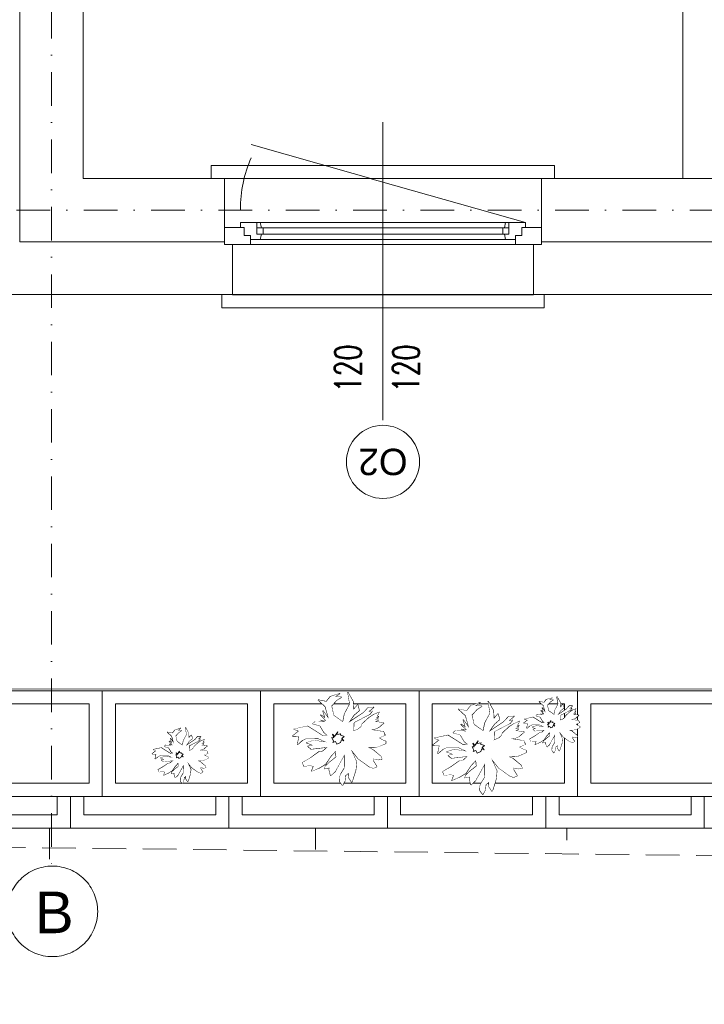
# Model space of a CAD drawing. Header units: centimetres. Extents: x -122 to 72759, y 3298 to 43172.
# Tile 43 of 243: x 34972 to 35231, y 10552 to 10925. Entities that reach past the tile are written whole.
import ezdxf
from ezdxf.enums import TextEntityAlignment as Align
from ezdxf.lldxf.tags import DXFTag

# ---------------------------------------------------------------- set-up
doc = ezdxf.new("R2010")
doc.units = ezdxf.units.CM
doc.header["$MEASUREMENT"] = 0
doc.linetypes.add('DASH2', pattern=[19.05, 12.7, -6.35])
doc.linetypes.add('DASHDOT', pattern=[25.4, 12.7, -6.35, 0, -6.35])
doc.layers.get('0').update_dxf_attribs({"lineweight": 5})
for name, color, linetype, lineweight in [('0-LINIA ŚREDNIA', 7, 'Continuous', 5), ('0-OSIE', 7, 'DASHDOT', 5), ('0-WIDOSK', 7, 'Continuous', 5), ('_ nowe meble', 7, 'Continuous', 5), ('_ ściany konstrukcyjne', 7, 'Continuous', 5), ('A_izol-termiczna', 7, 'ZIGZAG', 5), ('A_okna', 7, 'Continuous', 5), ('A_okna opis', 7, 'Continuous', 5), ('A_okna otwarcie', 7, 'DASH', 5), ('A_okna symbol', 7, 'Continuous', 5), ('A_parapety', 7, 'Continuous', 5), ('A_przerywane', 7, 'DASH', 5), ('A_sciany', 7, 'Continuous', 5), ('PRZERYWANA', 7, 'DASH2', 5), ('wymiarowanie', 7, 'Continuous', 5), ('ZZZ_Xref', 7, 'Continuous', 5)]:
    doc.layers.add(name, color=color, linetype=linetype, lineweight=lineweight)
doc.styles.add('Arial', font='arial.ttf', dxfattribs={"height": 450})
doc.styles.add('ROMANS', font='romans.shx', dxfattribs={"width": 0.8, "height": 15})
doc.styles.get("Standard").update_dxf_attribs({"font": 'ARIAL.TTF'})
tags = doc.linetypes.add('DASH', pattern=[15, 10, -5]).pattern_tags.tags
tags[6:7] = [DXFTag(74, 4), DXFTag(75, 0), DXFTag(340, '0'), DXFTag(46, 0.0), DXFTag(50, 0.0), DXFTag(44, 0.0), DXFTag(45, 0.0)]
tags[4:5] = [DXFTag(74, 4), DXFTag(75, 0), DXFTag(340, '0'), DXFTag(46, 0.0), DXFTag(50, 0.0), DXFTag(44, 0.0), DXFTag(45, 0.0)]
doc.linetypes.add('ZIGZAG', pattern='A,0.0001,-0.2,[131,ltypeshp.shx,S=0.2,R=0,X=-0.2,Y=0],-0.4,[131,ltypeshp.shx,S=0.2,R=180,X=0.2,Y=0],-0.2', length=0.8001)

# ---------------------------------------------------------------- blocks, each defined once
blk = doc.blocks.new('*U1235')
at = {"layer": 'A_okna symbol'}
blk.add_circle((0, 82.27), 13.85, dxfattribs=at)
at = {"layer": 'A_okna opis', "style": 'ROMANS', "width": 0.7}
for tag, p in [('S', (-18.23, 46.86)), ('H', (3.76, 46.86))]:
    blk.add_attdef(tag, text='', height=10, rotation=90, dxfattribs=at).set_placement(p, align=Align.TOP_CENTER)
at = {"layer": 'A_okna symbol', "style": 'Arial'}
blk.add_attdef('SYMBOL', text='', height=10, dxfattribs=at).set_placement((0, 82.27), align=Align.MIDDLE_CENTER)
at = {"layer": 'A_okna symbol'}
blk.add_attdef('HP=', (-11.63, -44.95), '', height=10, rotation=360, dxfattribs=at)
at = {"color": 7, "lineweight": 40, "true_color": 0xffffff}
blk.add_wipeout([(57, 19), (-57, 19), (-57, 0), (-60, 0), (-60, -25), (60, -25), (60, 0), (57, 0)], dxfattribs=at)
at = {"color": 8, "linetype": 'Continuous', "lineweight": 5}
blk.add_line((0, 66.42), (0, -46.34), dxfattribs=at)
for p, q in [((-60, 0), (-50.2, 0)), ((-60, -6.5), (-60, 0)), ((-50.2, 0), (-50.2, -3.5)), ((-50.2, -3.5), (-52.6, -3.5)), ((-52.6, -3.5), (-52.6, -6.5)), ((-50.2, -1.9), (-46.46, -1.9)), ((-46, -3.89), (-46.46, -1.9)), ((46, -3.89), (46.46, -1.9)), ((50.2, -1.9), (46.46, -1.9)), ((60, 0), (50.2, 0)), ((50.2, 0), (50.2, -3.5)), ((50.2, -3.5), (52.6, -3.5)), ((52.6, -3.5), (52.6, -6.5)), ((60, -6.5), (60, 0)), ((-52.6, -6.5), (-60, -6.5)), ((-54, -8.3), (-54, -6.5)), ((-45.39, -3.89), (-47.7, -3.89)), ((-47.7, -8.3), (-47.7, -3.89)), ((-45.39, -6.3), (-47.7, -6.3)), ((-47.7, -8.3), (-47.7, -6.3)), ((-46, -6.3), (-46.44, -8.3)), ((-45.44, -6.3), (45.39, -6.3)), ((-45.39, -3.89), (-45.39, -6.3)), ((45.39, -3.89), (-45.39, -3.89)), ((45.39, -3.89), (47.7, -3.89)), ((45.39, -3.89), (45.39, -6.3)), ((45.39, -6.3), (47.7, -6.3)), ((46, -6.3), (46.44, -8.3)), ((47.7, -8.3), (47.7, -3.89)), ((47.7, -8.3), (47.7, -6.3)), ((52.6, -6.5), (60, -6.5)), ((54, -8.3), (54, -6.5)), ((-54, -8.3), (-46.44, -8.3)), ((54, -8.3), (46.44, -8.3))]:
    blk.add_line(p, q)
at = {"lineweight": 5}
for p, q in [((50.2, 0), (-50.2, 0)), ((-46.46, -1.9), (46.46, -1.9)), ((-46.44, -8.3), (46.44, -8.3))]:
    blk.add_line(p, q, dxfattribs=at)
for points in [[(-57, 0), (-57, 19)], [(57, 0), (57, 19)]]:
    blk.add_lwpolyline(points)
at = {"layer": 'A_izol-termiczna', "linetype": 'Continuous'}
for p, q in [((-56, 0), (-60, 0)), ((56, 0), (60, 0))]:
    blk.add_line(p, q, dxfattribs=at)
at = {"layer": 'A_okna otwarcie', "ltscale": 0.5}
blk.add_line((54, -8.3), (-49.87, -37.88), dxfattribs=at)
blk.add_arc((-5.23, -13.24), 48.77, 180.0708, 203.7505, dxfattribs=at)
at = {"layer": 'A_parapety'}
for points in [[(-61, 19), (-61, 24), (61, 24), (61, 19)], [(-65, -25), (-65, -30), (65, -30), (65, -25)]]:
    blk.add_lwpolyline(points, dxfattribs=at)
at = {"layer": 'A_przerywane'}
for p, q in [((57, 19), (-57, 19)), ((60, -25), (-60, -25))]:
    blk.add_line(p, q, dxfattribs=at)
at = {"layer": 'A_sciany'}
for p, q in [((-60, -25), (-60, 0)), ((60, -25), (60, 0))]:
    blk.add_line(p, q, dxfattribs=at)
blk = doc.blocks.new('G$CA1DC9C89')
at = {"layer": '0-LINIA ŚREDNIA', "lineweight": 5}
for points in [[(305.83, 544.32), (305.77, 271.56), (305.77, 271.57), (305.87, 205.54), (1959, 205.46), (1959.01, 269.46), (1933.96, 269.46), (1933.96, 765.16), (2471.1, 765.1), (2471.1, 576.1), (2845.26, 576.1), (2845.26, 765.1), (4125.09, 765.11)], [(325.88, 544.32), (325.88, 225.53), (1938.96, 225.46), (1938.96, 249.46), (1913.96, 249.46), (1913.96, 785.16), (2491.1, 785.1), (2491.1, 596.1), (2825.26, 596.1), (2825.26, 628.14), (2825.26, 628.14), (2825.26, 785.1), (4105.09, 785.11)]]:
    blk.add_lwpolyline(points, dxfattribs=at)
at = {"layer": '0-OSIE', "lineweight": 5, "ltscale": 40}
blk.add_circle((338.27, -27.99), 17.14, dxfattribs=at)
at = {"layer": '_ nowe meble', "lineweight": 5, "ltscale": 0.5}
for points in [[(337.13, 55.52), (337.13, -8.27)], [(392.23, 55.54), (392.23, 33.37)], [(437.88, 55.51), (437.88, -4.56)], [(484.46, 55.54), (484.46, 33.37)], [(533.05, 55.51), (533.05, -1.05)], [(582.79, 55.54), (582.79, 33.37)]]:
    blk.add_lwpolyline(points, dxfattribs=at)
at = {"layer": '_ ściany konstrukcyjne', "lineweight": 5}
for points in [[(325.88, 544.32), (325.88, 225.53), (1938.96, 225.46), (1938.96, 249.46), (1913.96, 249.46), (1913.96, 785.16), (2491.1, 785.1), (2491.1, 596.1), (2825.26, 596.1), (2825.26, 628.14), (2825.26, 628.14), (2825.26, 785.1), (4105.09, 785.11)], [(349.88, 544.32), (349.88, 249.53), (1889.96, 249.46), (1889.96, 809.16), (1952.01, 809.14)], [(349.88, 544.32), (349.88, 249.53), (1889.96, 249.46), (1889.96, 809.16), (1952.01, 809.13)], [(576.94, 519.47), (576.96, 249.53)]]:
    blk.add_lwpolyline(points, dxfattribs=at)
at = {"layer": 'PRZERYWANA', "lineweight": 5}
blk.add_lwpolyline([(-389.44, 4.56), (3619.14, -42.34), (5340.22, -63.18)], dxfattribs=at)
at = {"layer": '0-OSIE', "lineweight": 5, "ltscale": 40, "insert": (319.82, -36.25), "char_height": 15.75, "attachment_point": 7, "rotation": 0}
blk.add_mtext_dynamic_manual_height_columns('\\pxqc;B', width=38.3331, gutter_width=12.5, heights=[17.57], dxfattribs=at)
at = {"layer": 'A_okna', "lineweight": 5}
ref = blk.add_blockref('*U1235', (463.44, 224.45), dxfattribs=dict(at, xscale=-1, rotation=179.9999999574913))
ref.add_attrib('SYMBOL', 'O2', dxfattribs={"layer": 'A_okna symbol', "height": 9.996, "rotation": 180, "style": 'Arial'}).set_placement((463.44, 142.17), align=Align.MIDDLE_CENTER)
ref.add_attrib('S', '120', dxfattribs={"layer": 'A_okna opis', "height": 10, "rotation": 90, "style": 'ROMANS', "width": 0.7}).set_placement((445.21, 177.58), align=Align.TOP_CENTER)
ref.add_attrib('H', '120', dxfattribs={"layer": 'A_okna opis', "height": 10, "rotation": 90, "style": 'ROMANS', "width": 0.7}).set_placement((467.2, 177.58), align=Align.TOP_CENTER)
at = {"layer": '0-OSIE', "lineweight": 5}
blk.add_lwpolyline([(-236.34, 237.47), (4272.13, 237.47)], dxfattribs=at)
at = {"layer": '_ nowe meble', "lineweight": 5, "ltscale": 0.5}
for points in [[(162.24, 764.75), (77.15, 765.38), (77.15, 495.81), (65.14, 495.81), (65.14, 465.82), (53.15, 465.82), (53.16, 56.24), (4727.78, 55.45)], [(4749.63, 256.64), (2471.1, 256.64), (2471.1, 763.1), (2451.03, 765.07), (2451.04, 784.96), (2305.04, 785.12), (2305.03, 765.12), (2099.99, 765.2), (2099.98, 784.98), (1954, 785.2), (1953.99, 765.16), (1933.96, 765.16), (1933.96, 269.46), (1959.01, 269.46), (1959, 205.42), (1139.5, 205.5), (1136.5, 205.5), (1136.5, 225.49), (1041.43, 225.5), (1041.43, 205.5), (305.87, 205.54), (305.87, 544.32)]]:
    blk.add_lwpolyline(points, dxfattribs=at)
at = {"layer": 'wymiarowanie', "lineweight": 5, "ltscale": 0.5}
blk.add_lwpolyline([(2759.45, 55.45), (2759.45, 15.45), (1725.13, 15.45), (1725.13, 3.45), (1437.13, 3.54), (1437.13, -8.46), (957.13, -8.46), (957.13, 3.49), (1.15, 3.49), (1.15, 633.82), (13.15, 633.82), (13.15, 645.82), (25.15, 645.82), (25.14, 705.82), (37.13, 705.82), (36.77, 764.65), (77.15, 765.38), (77.15, 495.81), (65.14, 495.82), (65.14, 465.82), (53.14, 465.82), (53.15, 55.54)], close=True, dxfattribs=at)
at = {"lineweight": 5, "ltscale": 0.5}
blk.add_wipeout([(285.13, 43.54), (345.13, 43.54), (345.13, 3.54), (285.13, 3.54)], dxfattribs=at).dxf.layer = '_ nowe meble'
at = {"layer": '_ nowe meble', "lineweight": 5, "ltscale": 0.5}
for points in [[(285.13, 43.54), (285.13, 3.54), (345.13, 3.54), (345.13, 43.54)], [(290.13, 38.54), (290.13, 8.54), (340.13, 8.54), (340.13, 38.54)]]:
    blk.add_lwpolyline(points, close=True, dxfattribs=at)
at = {"lineweight": 5, "ltscale": 0.5}
blk.add_wipeout([(345.13, 43.54), (405.13, 43.54), (405.13, 3.54), (345.13, 3.54)], dxfattribs=at).dxf.layer = '_ nowe meble'
at = {"layer": '_ nowe meble', "lineweight": 5, "ltscale": 0.5}
for points in [[(345.13, 43.54), (345.13, 3.54), (405.13, 3.54), (405.13, 43.54)], [(350.13, 38.54), (350.13, 8.54), (400.13, 8.54), (400.13, 38.54)]]:
    blk.add_lwpolyline(points, close=True, dxfattribs=at)
at = {"lineweight": 5, "ltscale": 0.5}
for points in [[(297.13, 55.54), (357.13, 55.54), (357.13, 15.54), (297.13, 15.54)], [(405.13, 43.54), (465.13, 43.54), (465.13, 3.54), (405.13, 3.54)]]:
    blk.add_wipeout(points, dxfattribs=at).dxf.layer = '_ nowe meble'
at = {"layer": '0-OSIE', "lineweight": 5}
blk.add_lwpolyline([(337.88, 2227.68), (337.88, -10.39)], dxfattribs=at)
at = {"layer": '_ nowe meble', "lineweight": 5, "ltscale": 0.5}
for points in [[(297.13, 55.54), (297.13, 15.54), (357.13, 15.54), (357.13, 55.54)], [(302.13, 50.54), (302.13, 20.54), (352.13, 20.54), (352.13, 50.54)], [(405.13, 43.54), (405.13, 3.54), (465.13, 3.54), (465.13, 43.54)], [(410.13, 38.54), (410.13, 8.54), (460.13, 8.54), (460.13, 38.54)]]:
    blk.add_lwpolyline(points, close=True, dxfattribs=at)
at = {"lineweight": 5, "ltscale": 0.5}
for points in [[(357.13, 55.54), (417.13, 55.54), (417.13, 15.54), (357.13, 15.54)], [(465.13, 43.54), (525.13, 43.54), (525.13, 3.54), (465.13, 3.54)]]:
    blk.add_wipeout(points, dxfattribs=at).dxf.layer = '_ nowe meble'
at = {"layer": '0-WIDOSK', "lineweight": 5}
blk.add_lwpolyline([(396.41, 26.42), (395.51, 26.26), (394.43, 26.51), (394.41, 26.01), (395.24, 24.69), (394.44, 24.33), (393.56, 24.66), (392.12, 25.71), (391.06, 26.45), (389.36, 28.61), (389.82, 27.6), (390.63, 25.78), (390.46, 24), (389.76, 21.75), (389.54, 21.16), (388.8, 22.29), (388.84, 23.27), (388.12, 22.71), (387.97, 21.43), (387.43, 20.46), (386.77, 21.38), (386.82, 22.37), (387.04, 22.95), (387.89, 24.31), (387.93, 27.48), (386.85, 25.54), (385.78, 23.6), (384.75, 22.66), (384.4, 23.96), (384.43, 24.45), (383.32, 24.2), (383.55, 24.79), (384.58, 25.74), (386.02, 26.87), (385.88, 28.26), (384.73, 27.02), (383.57, 25.28), (382.04, 24.36), (380.42, 23.63), (380.87, 24.8), (380.08, 24.94), (378.69, 24.8), (378.33, 25.61), (380.26, 26.71), (382.1, 28.02), (383, 28.18), (384.03, 29.13), (381.74, 28.83), (380.34, 28.69), (379.58, 29.32), (380.68, 29.57), (379.21, 30.13), (380.92, 30.65), (383.78, 30.23), (381.93, 31.11), (379.05, 31.03), (378.24, 30.67), (377.21, 29.72), (377.59, 31.59), (376.1, 31.65), (377.54, 32.78), (376.37, 33.23), (379.47, 33.89), (382.85, 31.76), (384.04, 31.81), (383.28, 32.44), (382.35, 33.96), (380.69, 34.43), (381.2, 34.91), (383.68, 34.8), (382.51, 35.25), (383.79, 35.09), (382.46, 36.44), (383.52, 35.7), (382.99, 37.41), (384.3, 35.57), (383.53, 38.38), (381.91, 39.83), (383.78, 39.46), (384.72, 40.61), (386.83, 41.31), (385.71, 40.56), (387.19, 40.5), (386.07, 39.76), (384.93, 38.51), (385.43, 36.31), (387.55, 34.83), (387.92, 36.7), (389.11, 38.93), (388.63, 41.63), (389.83, 39.5), (389.94, 37.61), (390.89, 38.76), (391.23, 37.45), (389.99, 36.41), (388.83, 34.68), (392.2, 36.92), (393.34, 38.16), (394.53, 38.2), (393.3, 37.17), (394.2, 37.33), (393.57, 36.56), (390.02, 34.73), (389.94, 32.75), (391.15, 33.29), (391.66, 33.77), (391.89, 34.35), (393.44, 35.77), (394.56, 36.52), (395.77, 37.06), (395.23, 36.09), (395.73, 36.07), (394.92, 35.71), (395.62, 35.78), (394.81, 35.42), (395.6, 35.28), (394.79, 34.92), (396.86, 34.63), (396.14, 34.07), (395.62, 33.6), (394.82, 33.23), (393.92, 33.07), (395.49, 32.81), (396.77, 32.66), (397.14, 31.85), (396.93, 31.76), (395.72, 31.21), (396.4, 30.79), (397.28, 30.45), (397.25, 29.96), (395.64, 29.23), (394.74, 29.07), (393.05, 29.05), (392.08, 29.58), (394.22, 28.6), (396.14, 27.03)], close=True, dxfattribs=at)
at = {"layer": '_ nowe meble', "lineweight": 5, "ltscale": 0.5}
for points in [[(357.13, 55.54), (357.13, 15.54), (417.13, 15.54), (417.13, 55.54)], [(362.13, 50.54), (362.13, 20.54), (412.13, 20.54), (412.13, 50.54)], [(465.13, 43.54), (465.13, 3.54), (525.13, 3.54), (525.13, 43.54)], [(470.13, 38.54), (470.13, 8.54), (520.13, 8.54), (520.13, 38.54)]]:
    blk.add_lwpolyline(points, close=True, dxfattribs=at)
at = {"lineweight": 5}
blk.add_wipeout([(383.57, 25.28), (384.73, 27.02), (385.88, 28.26), (386.02, 26.87), (384.58, 25.74), (383.55, 24.79), (383.32, 24.2), (384.43, 24.45), (384.4, 23.96), (384.75, 22.66), (385.78, 23.6), (387.93, 27.48), (387.89, 24.31), (387.04, 22.95), (386.82, 22.39), (386.77, 21.38), (387.43, 20.46), (387.97, 21.43), (388.12, 22.71), (388.84, 23.27), (388.8, 22.29), (389.54, 21.16), (389.76, 21.75), (390.46, 24), (390.63, 25.78), (389.36, 28.61), (391.06, 26.45), (393.56, 24.66), (394.44, 24.33), (395.24, 24.69), (394.41, 26.01), (394.43, 26.51), (395.51, 26.26), (396.41, 26.42), (396.14, 27.03), (394.22, 28.6), (392.08, 29.58), (393.05, 29.05), (394.74, 29.07), (395.64, 29.23), (397.25, 29.96), (397.28, 30.45), (396.4, 30.79), (395.72, 31.21), (397.04, 31.8), (396.77, 32.66), (395.49, 32.81), (393.92, 33.07), (394.82, 33.23), (395.62, 33.6), (395.62, 33.6), (396.14, 34.07), (396.86, 34.63), (394.79, 34.92), (395.6, 35.28), (394.81, 35.42), (395.62, 35.78), (394.92, 35.71), (395.73, 36.07), (395.23, 36.09), (395.77, 37.06), (394.56, 36.52), (393.44, 35.77), (391.89, 34.35), (391.66, 33.77), (391.15, 33.29), (389.94, 32.75), (390.02, 34.73), (393.57, 36.56), (394.2, 37.33), (393.3, 37.17), (394.53, 38.2), (393.34, 38.16), (392.2, 36.92), (388.83, 34.68), (389.99, 36.41), (391.23, 37.45), (390.89, 38.76), (389.94, 37.61), (389.83, 39.5), (388.63, 41.63), (389.11, 38.93), (387.92, 36.7), (387.55, 34.83), (385.43, 36.31), (384.93, 38.51), (386.07, 39.76), (387.19, 40.5), (385.71, 40.56), (386.83, 41.31), (384.72, 40.61), (383.78, 39.46), (381.91, 39.83), (383.53, 38.38), (384.3, 35.57), (382.99, 37.41), (383.52, 35.7), (382.46, 36.44), (383.79, 35.09), (382.51, 35.25), (383.68, 34.8), (381.2, 34.91), (380.69, 34.43), (382.35, 33.96), (383.28, 32.44), (384.04, 31.81), (382.85, 31.76), (379.47, 33.89), (376.37, 33.23), (377.54, 32.78), (376.1, 31.65), (377.59, 31.59), (377.21, 29.72), (378.24, 30.67), (379.05, 31.03), (381.93, 31.11), (383.78, 30.23), (380.92, 30.65), (379.21, 30.13), (380.68, 29.57), (379.58, 29.32), (380.34, 28.69), (384.03, 29.13), (383, 28.18), (382.1, 28.02), (380.26, 26.71), (378.33, 25.61), (378.69, 24.8), (380.08, 24.94), (380.87, 24.8), (380.42, 23.63), (382.04, 24.36)], dxfattribs=at).dxf.layer = '0-WIDOSK'
at = {"lineweight": 5, "ltscale": 0.5}
for points in [[(417.13, 55.54), (477.13, 55.54), (477.13, 15.54), (417.13, 15.54)], [(525.13, 43.54), (585.13, 43.54), (585.13, 3.54), (525.13, 3.54)]]:
    blk.add_wipeout(points, dxfattribs=at).dxf.layer = '_ nowe meble'
at = {"layer": '0-WIDOSK', "lineweight": 5}
for p, q in [((385.38, 30.46), (385.01, 31.27)), ((385.01, 31.27), (385.51, 31.25)), ((385.51, 31.25), (385.15, 32.06)), ((385.15, 32.06), (385.62, 31.54)), ((385.26, 30.17), (385.38, 30.46)), ((385.87, 30.44), (385.26, 30.17)), ((385.62, 31.54), (386.36, 32.6)), ((386.14, 29.84), (385.87, 30.44)), ((386.36, 32.6), (386.14, 32.02)), ((386.14, 32.02), (387.04, 32.18)), ((386.95, 30.2), (386.14, 29.84)), ((387.04, 32.18), (386.92, 31.88)), ((386.92, 31.88), (387.8, 31.55)), ((387.17, 30.78), (386.95, 30.2)), ((387.76, 30.56), (387.17, 30.78)), ((387.8, 31.55), (387.29, 31.08)), ((387.29, 31.08), (387.76, 30.56))]:
    blk.add_line(p, q, dxfattribs=at)
blk.add_lwpolyline([(463.07, 29.69), (461.57, 29.42), (459.77, 29.83), (459.74, 29), (461.13, 26.79), (459.78, 26.19), (458.32, 26.75), (455.92, 28.5), (454.15, 29.74), (451.33, 33.33), (452.08, 31.64), (453.44, 28.61), (453.15, 25.65), (452, 21.89), (451.63, 20.92), (450.38, 22.79), (450.45, 24.44), (449.26, 23.5), (449, 21.36), (448.1, 19.75), (447.01, 21.28), (447.08, 22.93), (447.46, 23.91), (448.87, 26.16), (448.93, 31.45), (447.14, 28.22), (445.35, 24.99), (443.63, 23.41), (443.06, 25.58), (443.1, 26.41), (441.26, 25.99), (441.64, 26.96), (443.36, 28.54), (445.75, 30.42), (445.52, 32.75), (443.61, 30.68), (441.67, 27.79), (439.13, 26.24), (436.43, 25.04), (437.17, 26.99), (435.86, 27.21), (433.54, 26.98), (432.93, 28.33), (436.15, 30.17), (439.22, 32.36), (440.72, 32.62), (442.44, 34.2), (438.62, 33.7), (436.29, 33.47), (435.02, 34.52), (436.85, 34.94), (434.41, 35.87), (437.26, 36.74), (442.02, 36.04), (438.94, 37.49), (434.15, 37.36), (432.8, 36.76), (431.08, 35.18), (431.71, 38.29), (429.23, 38.4), (431.63, 40.28), (429.67, 41.03), (434.84, 42.13), (440.48, 38.58), (442.46, 38.66), (441.19, 39.71), (439.64, 42.25), (436.87, 43.03), (437.73, 43.82), (441.85, 43.65), (439.9, 44.39), (442.04, 44.14), (439.82, 46.38), (441.58, 45.15), (440.71, 47.99), (442.9, 44.92), (441.61, 49.61), (438.9, 52.04), (442.02, 51.41), (443.59, 53.32), (447.11, 54.5), (445.23, 53.25), (447.71, 53.15), (445.84, 51.91), (443.93, 49.84), (444.77, 46.17), (448.3, 43.7), (448.93, 46.82), (450.9, 50.53), (450.1, 55.03), (452.1, 51.47), (452.3, 48.33), (453.87, 50.24), (454.43, 48.07), (452.38, 46.34), (450.44, 43.45), (456.05, 47.17), (457.96, 49.24), (459.94, 49.32), (457.89, 47.59), (459.38, 47.86), (458.34, 46.58), (452.42, 43.53), (452.28, 40.23), (454.3, 41.13), (455.16, 41.92), (455.54, 42.9), (458.12, 45.27), (459.99, 46.51), (462.01, 47.42), (461.11, 45.8), (461.94, 45.77), (460.59, 45.16), (461.75, 45.28), (460.41, 44.67), (461.72, 44.45), (460.37, 43.85), (463.82, 43.37), (462.62, 42.43), (461.76, 41.64), (460.42, 41.04), (458.92, 40.77), (461.54, 40.33), (463.68, 40.07), (464.28, 38.73), (463.95, 38.57), (461.92, 37.67), (463.05, 36.96), (464.52, 36.4), (464.48, 35.58), (461.78, 34.37), (460.29, 34.1), (457.47, 34.06), (455.86, 34.95), (459.43, 33.31), (462.62, 30.7)], close=True, dxfattribs=at)
at = {"layer": '_ nowe meble', "lineweight": 5, "ltscale": 0.5}
for points in [[(417.13, 55.54), (417.13, 15.54), (477.13, 15.54), (477.13, 55.54)], [(422.13, 50.54), (422.13, 20.54), (472.13, 20.54), (472.13, 50.54)], [(525.13, 43.54), (525.13, 3.54), (585.13, 3.54), (585.13, 43.54)], [(585.13, 43.54), (585.13, 3.54), (645.13, 3.54), (645.13, 43.54)], [(530.13, 38.54), (530.13, 8.54), (580.13, 8.54), (580.13, 38.54)]]:
    blk.add_lwpolyline(points, close=True, dxfattribs=at)
at = {"lineweight": 5}
blk.add_wipeout([(441.67, 27.79), (443.61, 30.68), (445.52, 32.75), (445.75, 30.42), (443.36, 28.54), (441.64, 26.96), (441.26, 25.99), (443.1, 26.41), (443.06, 25.58), (443.63, 23.41), (445.35, 24.99), (448.93, 31.45), (448.87, 26.16), (447.46, 23.91), (447.1, 22.96), (447.01, 21.28), (448.1, 19.75), (449, 21.36), (449.26, 23.5), (450.45, 24.44), (450.38, 22.79), (451.63, 20.92), (452, 21.89), (453.15, 25.65), (453.44, 28.61), (451.33, 33.33), (454.15, 29.74), (458.32, 26.75), (459.78, 26.19), (461.13, 26.79), (459.74, 29), (459.77, 29.83), (461.57, 29.42), (463.07, 29.69), (462.62, 30.7), (459.43, 33.31), (455.86, 34.95), (457.47, 34.06), (460.29, 34.1), (461.78, 34.37), (464.48, 35.58), (464.52, 36.4), (463.05, 36.96), (461.92, 37.67), (464.12, 38.65), (463.68, 40.07), (461.54, 40.33), (458.92, 40.77), (460.42, 41.04), (461.76, 41.64), (461.76, 41.64), (462.62, 42.43), (463.82, 43.37), (460.37, 43.85), (461.72, 44.45), (460.41, 44.67), (461.75, 45.28), (460.59, 45.16), (461.94, 45.77), (461.11, 45.8), (462.01, 47.42), (459.99, 46.51), (458.12, 45.27), (455.54, 42.9), (455.16, 41.92), (454.3, 41.13), (452.28, 40.23), (452.42, 43.53), (458.34, 46.58), (459.38, 47.86), (457.89, 47.59), (459.94, 49.32), (457.96, 49.24), (456.05, 47.17), (450.44, 43.45), (452.38, 46.34), (454.43, 48.07), (453.87, 50.24), (452.3, 48.33), (452.1, 51.47), (450.1, 55.03), (450.9, 50.53), (448.93, 46.82), (448.3, 43.7), (444.77, 46.17), (443.93, 49.84), (445.84, 51.91), (447.71, 53.15), (445.23, 53.25), (447.11, 54.5), (443.59, 53.32), (442.02, 51.41), (438.9, 52.04), (441.61, 49.61), (442.9, 44.92), (440.71, 47.99), (441.58, 45.15), (439.82, 46.38), (442.04, 44.14), (439.9, 44.39), (441.85, 43.65), (437.73, 43.82), (436.87, 43.03), (439.64, 42.25), (441.19, 39.71), (442.46, 38.66), (440.48, 38.58), (434.84, 42.13), (429.67, 41.03), (431.63, 40.28), (429.23, 38.4), (431.71, 38.29), (431.08, 35.18), (432.8, 36.76), (434.15, 37.36), (438.94, 37.49), (442.02, 36.04), (437.26, 36.74), (434.41, 35.87), (436.85, 34.94), (435.02, 34.52), (436.29, 33.47), (442.44, 34.2), (440.72, 32.62), (439.22, 32.36), (436.15, 30.17), (432.93, 28.33), (433.54, 26.98), (435.86, 27.21), (437.17, 26.99), (436.43, 25.04), (439.13, 26.24)], dxfattribs=at).dxf.layer = '0-WIDOSK'
at = {"lineweight": 5, "ltscale": 0.5}
blk.add_wipeout([(477.13, 55.54), (537.13, 55.54), (537.13, 15.54), (477.13, 15.54)], dxfattribs=at).dxf.layer = '_ nowe meble'
at = {"layer": '0-WIDOSK', "lineweight": 5}
for p, q in [((444.68, 36.42), (444.08, 37.77)), ((444.08, 37.77), (444.9, 37.73)), ((444.9, 37.73), (444.3, 39.08)), ((444.3, 39.08), (445.09, 38.22)), ((445.09, 38.22), (446.32, 39.99)), ((446.32, 39.99), (445.95, 39.01)), ((445.95, 39.01), (447.45, 39.28)), ((447.45, 39.28), (447.26, 38.79)), ((447.26, 38.79), (448.73, 38.23)), ((448.73, 38.23), (447.87, 37.44)), ((447.87, 37.44), (448.66, 36.58)), ((444.5, 35.93), (444.68, 36.42)), ((445.51, 36.38), (444.5, 35.93)), ((445.96, 35.37), (445.51, 36.38)), ((447.31, 35.98), (445.96, 35.37)), ((447.68, 36.95), (447.31, 35.98)), ((448.66, 36.58), (447.68, 36.95))]:
    blk.add_line(p, q, dxfattribs=at)
blk.add_lwpolyline([(516.21, 26.24), (514.71, 25.98), (512.91, 26.38), (512.88, 25.56), (514.27, 23.35), (512.92, 22.75), (511.46, 23.3), (509.06, 25.06), (507.29, 26.29), (504.47, 29.88), (505.22, 28.2), (506.58, 25.17), (506.29, 22.2), (505.14, 18.45), (504.77, 17.47), (503.52, 19.35), (503.59, 21), (502.4, 20.05), (502.14, 17.92), (501.25, 16.3), (500.15, 17.84), (500.22, 19.49), (500.6, 20.46), (502.01, 22.72), (502.07, 28), (500.28, 24.77), (498.49, 21.54), (496.77, 19.96), (496.21, 22.14), (496.24, 22.96), (494.4, 22.54), (494.78, 23.52), (496.5, 25.1), (498.89, 26.98), (498.66, 29.3), (496.75, 27.24), (494.81, 24.34), (492.27, 22.8), (489.57, 21.59), (490.32, 23.54), (489, 23.77), (486.68, 23.53), (486.07, 24.88), (489.29, 26.73), (492.36, 28.91), (493.86, 29.18), (495.58, 30.76), (491.76, 30.26), (489.43, 30.03), (488.16, 31.07), (489.99, 31.49), (487.55, 32.42), (490.4, 33.29), (495.16, 32.59), (492.08, 34.05), (487.29, 33.92), (485.94, 33.32), (484.22, 31.74), (484.85, 34.85), (482.37, 34.96), (484.77, 36.84), (482.81, 37.58), (487.99, 38.68), (493.62, 35.14), (495.61, 35.22), (494.33, 36.26), (492.78, 38.81), (490.01, 39.59), (490.87, 40.38), (494.99, 40.2), (493.04, 40.95), (495.18, 40.69), (492.96, 42.93), (494.72, 41.7), (493.85, 44.55), (496.04, 41.48), (494.75, 46.16), (492.04, 48.59), (495.16, 47.96), (496.73, 49.88), (500.25, 51.05), (498.38, 49.81), (500.85, 49.7), (498.98, 48.46), (497.07, 46.39), (497.91, 42.72), (501.44, 40.26), (502.07, 43.37), (504.04, 47.09), (503.24, 51.59), (505.24, 48.03), (505.44, 44.88), (507.01, 46.8), (507.58, 44.63), (505.52, 42.89), (503.58, 40), (509.19, 43.73), (511.1, 45.8), (513.08, 45.88), (511.03, 44.15), (512.52, 44.41), (511.48, 43.14), (505.56, 40.08), (505.42, 36.78), (507.45, 37.69), (508.31, 38.48), (508.68, 39.45), (511.26, 41.82), (513.13, 43.07), (515.15, 43.97), (514.26, 42.36), (515.08, 42.32), (513.73, 41.72), (514.89, 41.83), (513.55, 41.23), (514.86, 41.01), (513.51, 40.41), (516.96, 39.93), (515.76, 38.99), (514.9, 38.2), (513.56, 37.59), (512.06, 37.33), (514.68, 36.89), (516.82, 36.63), (517.42, 35.28), (517.09, 35.13), (515.07, 34.22), (516.19, 33.52), (517.66, 32.96), (517.62, 32.13), (514.92, 30.92), (513.43, 30.66), (510.61, 30.61), (509, 31.51), (512.57, 29.87), (515.76, 27.25)], close=True, dxfattribs=at)
at = {"layer": '_ nowe meble', "lineweight": 5, "ltscale": 0.5}
for points in [[(477.13, 55.54), (477.13, 15.54), (537.13, 15.54), (537.13, 55.54)], [(482.13, 50.54), (482.13, 20.54), (532.13, 20.54), (532.13, 50.54)]]:
    blk.add_lwpolyline(points, close=True, dxfattribs=at)
at = {"lineweight": 5}
blk.add_wipeout([(494.81, 24.34), (496.75, 27.24), (498.66, 29.3), (498.89, 26.98), (496.5, 25.1), (494.78, 23.52), (494.4, 22.54), (496.24, 22.96), (496.21, 22.14), (496.77, 19.96), (498.49, 21.54), (502.07, 28), (502.01, 22.72), (500.6, 20.46), (500.24, 19.52), (500.15, 17.84), (501.25, 16.3), (502.14, 17.92), (502.4, 20.05), (503.59, 21), (503.52, 19.35), (504.77, 17.47), (505.14, 18.45), (506.29, 22.2), (506.58, 25.17), (504.47, 29.88), (507.29, 26.29), (511.46, 23.3), (512.92, 22.75), (514.27, 23.35), (512.88, 25.56), (512.91, 26.38), (514.71, 25.98), (516.21, 26.24), (515.76, 27.25), (512.57, 29.87), (509, 31.51), (510.61, 30.61), (513.43, 30.66), (514.92, 30.92), (517.62, 32.13), (517.66, 32.96), (516.19, 33.52), (515.07, 34.22), (517.26, 35.21), (516.82, 36.63), (514.68, 36.89), (512.06, 37.33), (513.56, 37.59), (514.9, 38.2), (514.9, 38.2), (515.76, 38.99), (516.96, 39.93), (513.51, 40.41), (514.86, 41.01), (513.55, 41.23), (514.89, 41.83), (513.73, 41.72), (515.08, 42.32), (514.26, 42.36), (515.15, 43.97), (513.13, 43.07), (511.26, 41.82), (508.68, 39.45), (508.31, 38.48), (507.45, 37.69), (505.42, 36.78), (505.56, 40.08), (511.48, 43.14), (512.52, 44.41), (511.03, 44.15), (513.08, 45.88), (511.1, 45.8), (509.19, 43.73), (503.58, 40), (505.52, 42.89), (507.58, 44.63), (507.01, 46.8), (505.44, 44.88), (505.24, 48.03), (503.24, 51.59), (504.04, 47.09), (502.07, 43.37), (501.44, 40.26), (497.91, 42.72), (497.07, 46.39), (498.98, 48.46), (500.85, 49.7), (498.38, 49.81), (500.25, 51.05), (496.73, 49.88), (495.16, 47.96), (492.04, 48.59), (494.75, 46.16), (496.04, 41.48), (493.85, 44.55), (494.72, 41.7), (492.96, 42.93), (495.18, 40.69), (493.04, 40.95), (494.99, 40.2), (490.87, 40.38), (490.01, 39.59), (492.78, 38.81), (494.33, 36.26), (495.61, 35.22), (493.62, 35.14), (487.99, 38.68), (482.81, 37.58), (484.77, 36.84), (482.37, 34.96), (484.85, 34.85), (484.22, 31.74), (485.94, 33.32), (487.29, 33.92), (492.08, 34.05), (495.16, 32.59), (490.4, 33.29), (487.55, 32.42), (489.99, 31.49), (488.16, 31.07), (489.43, 30.03), (495.58, 30.76), (493.86, 29.18), (492.36, 28.91), (489.29, 26.73), (486.07, 24.88), (486.68, 23.53), (489, 23.77), (490.32, 23.54), (489.57, 21.59), (492.27, 22.8)], dxfattribs=at).dxf.layer = '0-WIDOSK'
at = {"lineweight": 5, "ltscale": 0.5}
blk.add_wipeout([(537.13, 55.54), (597.13, 55.54), (597.13, 15.54), (537.13, 15.54)], dxfattribs=at).dxf.layer = '_ nowe meble'
at = {"layer": '0-WIDOSK', "lineweight": 5}
for p, q in [((497.82, 32.98), (497.22, 34.32)), ((497.22, 34.32), (498.04, 34.29)), ((498.04, 34.29), (497.44, 35.64)), ((497.44, 35.64), (498.23, 34.78)), ((498.23, 34.78), (499.46, 36.54)), ((499.46, 36.54), (499.09, 35.57)), ((499.09, 35.57), (500.59, 35.83)), ((500.59, 35.83), (500.4, 35.34)), ((500.4, 35.34), (501.87, 34.79)), ((501.87, 34.79), (501.01, 34)), ((501.01, 34), (501.8, 33.14)), ((497.64, 32.49), (497.82, 32.98)), ((498.65, 32.94), (497.64, 32.49)), ((499.1, 31.93), (498.65, 32.94)), ((500.45, 32.53), (499.1, 31.93)), ((500.82, 33.51), (500.45, 32.53)), ((501.8, 33.14), (500.82, 33.51))]:
    blk.add_line(p, q, dxfattribs=at)
blk.add_lwpolyline([(537.12, 38.03), (536.22, 37.87), (535.14, 38.11), (535.12, 37.62), (535.96, 36.29), (535.15, 35.93), (534.27, 36.27), (532.83, 37.32), (531.77, 38.06), (530.08, 40.21), (530.53, 39.2), (531.34, 37.38), (531.17, 35.6), (530.48, 33.35), (530.25, 32.77), (529.51, 33.89), (529.55, 34.88), (528.83, 34.32), (528.68, 33.03), (528.14, 32.06), (527.49, 32.98), (527.53, 33.97), (527.75, 34.56), (528.6, 35.91), (528.64, 39.08), (527.56, 37.15), (526.49, 35.21), (525.46, 34.26), (525.12, 35.56), (525.14, 36.06), (524.04, 35.81), (524.26, 36.39), (525.29, 37.34), (526.73, 38.47), (526.59, 39.87), (525.45, 38.63), (524.28, 36.89), (522.75, 35.96), (521.14, 35.24), (521.58, 36.41), (520.8, 36.54), (519.4, 36.4), (519.04, 37.21), (520.97, 38.32), (522.81, 39.63), (523.71, 39.79), (524.74, 40.74), (522.45, 40.44), (521.05, 40.3), (520.29, 40.93), (521.39, 41.18), (519.93, 41.74), (521.63, 42.26), (524.49, 41.84), (522.65, 42.71), (519.77, 42.64), (518.96, 42.27), (517.93, 41.33), (518.3, 43.19), (516.82, 43.26), (518.25, 44.39), (517.08, 44.83), (520.19, 45.49), (523.57, 43.37), (524.76, 43.41), (523.99, 44.04), (523.06, 45.57), (521.4, 46.04), (521.91, 46.51), (524.39, 46.4), (523.22, 46.85), (524.5, 46.7), (523.17, 48.04), (524.23, 47.3), (523.71, 49.01), (525.02, 47.17), (524.24, 49.98), (522.62, 51.44), (524.49, 51.06), (525.43, 52.21), (527.54, 52.91), (526.42, 52.17), (527.9, 52.11), (526.78, 51.36), (525.64, 50.12), (526.14, 47.92), (528.26, 46.44), (528.64, 48.31), (529.82, 50.54), (529.34, 53.23), (530.54, 51.1), (530.66, 49.21), (531.6, 50.36), (531.94, 49.06), (530.71, 48.02), (529.54, 46.28), (532.91, 48.52), (534.05, 49.76), (535.24, 49.81), (534.01, 48.77), (534.91, 48.93), (534.28, 48.17), (530.73, 46.33), (530.65, 44.35), (531.86, 44.9), (532.38, 45.37), (532.6, 45.96), (534.15, 47.38), (535.27, 48.12), (536.48, 48.67), (535.95, 47.7), (536.44, 47.68), (535.63, 47.31), (536.33, 47.38), (535.52, 47.02), (536.31, 46.89), (535.5, 46.53), (537.57, 46.24), (536.85, 45.68), (536.34, 45.2), (535.53, 44.84), (534.63, 44.68), (536.2, 44.41), (537.49, 44.26), (537.85, 43.45), (537.65, 43.36), (536.43, 42.82), (537.11, 42.39), (537.99, 42.06), (537.97, 41.56), (536.35, 40.84), (535.45, 40.68), (533.76, 40.65), (532.79, 41.19), (534.93, 40.2), (536.85, 38.64)], close=True, dxfattribs=at)
at = {"layer": '_ nowe meble', "lineweight": 5, "ltscale": 0.5}
for points in [[(537.13, 55.54), (537.13, 15.54), (597.13, 15.54), (597.13, 55.54)], [(542.13, 50.54), (542.13, 20.54), (592.13, 20.54), (592.13, 50.54)]]:
    blk.add_lwpolyline(points, close=True, dxfattribs=at)
at = {"lineweight": 5}
blk.add_wipeout([(524.28, 36.89), (525.45, 38.63), (526.59, 39.87), (526.73, 38.47), (525.29, 37.34), (524.26, 36.39), (524.04, 35.81), (525.14, 36.06), (525.12, 35.56), (525.46, 34.26), (526.49, 35.21), (528.64, 39.08), (528.6, 35.91), (527.75, 34.56), (527.54, 33.99), (527.49, 32.98), (528.14, 32.06), (528.68, 33.03), (528.83, 34.32), (529.55, 34.88), (529.51, 33.89), (530.25, 32.77), (530.48, 33.35), (531.17, 35.6), (531.34, 37.38), (530.08, 40.21), (531.77, 38.06), (534.27, 36.27), (535.15, 35.93), (535.96, 36.29), (535.12, 37.62), (535.14, 38.11), (536.22, 37.87), (537.12, 38.03), (536.85, 38.64), (534.93, 40.2), (532.79, 41.19), (533.76, 40.65), (535.45, 40.68), (536.35, 40.84), (537.97, 41.56), (537.99, 42.06), (537.11, 42.39), (536.43, 42.82), (537.75, 43.41), (537.49, 44.26), (536.2, 44.41), (534.63, 44.68), (535.53, 44.84), (536.34, 45.2), (536.34, 45.2), (536.85, 45.68), (537.57, 46.24), (535.5, 46.53), (536.31, 46.89), (535.52, 47.02), (536.33, 47.38), (535.63, 47.31), (536.44, 47.68), (535.95, 47.7), (536.48, 48.67), (535.27, 48.12), (534.15, 47.38), (532.6, 45.96), (532.38, 45.37), (531.86, 44.9), (530.65, 44.35), (530.73, 46.33), (534.28, 48.17), (534.91, 48.93), (534.01, 48.77), (535.24, 49.81), (534.05, 49.76), (532.91, 48.52), (529.54, 46.28), (530.71, 48.02), (531.94, 49.06), (531.6, 50.36), (530.66, 49.21), (530.54, 51.1), (529.34, 53.23), (529.82, 50.54), (528.64, 48.31), (528.26, 46.44), (526.14, 47.92), (525.64, 50.12), (526.78, 51.36), (527.9, 52.11), (526.42, 52.17), (527.54, 52.91), (525.43, 52.21), (524.49, 51.06), (522.62, 51.44), (524.24, 49.98), (525.02, 47.17), (523.71, 49.01), (524.23, 47.3), (523.17, 48.04), (524.5, 46.7), (523.22, 46.85), (524.39, 46.4), (521.91, 46.51), (521.4, 46.04), (523.06, 45.57), (523.99, 44.04), (524.76, 43.41), (523.57, 43.37), (520.19, 45.49), (517.08, 44.83), (518.25, 44.39), (516.82, 43.26), (518.3, 43.19), (517.93, 41.33), (518.96, 42.27), (519.77, 42.64), (522.65, 42.71), (524.49, 41.84), (521.63, 42.26), (519.93, 41.74), (521.39, 41.18), (520.29, 40.93), (521.05, 40.3), (524.74, 40.74), (523.71, 39.79), (522.81, 39.63), (520.97, 38.32), (519.04, 37.21), (519.4, 36.4), (520.8, 36.54), (521.58, 36.41), (521.14, 35.24), (522.75, 35.96)], dxfattribs=at).dxf.layer = '0-WIDOSK'
at = {"layer": '0-WIDOSK', "lineweight": 5}
for p, q in [((526.09, 42.07), (525.73, 42.88)), ((525.73, 42.88), (526.22, 42.86)), ((526.22, 42.86), (525.86, 43.66)), ((525.86, 43.66), (526.33, 43.15)), ((525.98, 41.78), (526.09, 42.07)), ((526.58, 42.05), (525.98, 41.78)), ((526.33, 43.15), (527.07, 44.21)), ((526.86, 41.44), (526.58, 42.05)), ((527.07, 44.21), (526.85, 43.62)), ((526.85, 43.62), (527.75, 43.78)), ((527.66, 41.8), (526.86, 41.44)), ((527.75, 43.78), (527.64, 43.49)), ((527.64, 43.49), (528.51, 43.16)), ((527.89, 42.39), (527.66, 41.8)), ((528.47, 42.17), (527.89, 42.39)), ((528.51, 43.16), (528, 42.68)), ((528, 42.68), (528.47, 42.17))]:
    blk.add_line(p, q, dxfattribs=at)

msp = doc.modelspace()

# ---------------------------------------------------------------- block references
at = {"layer": 'ZZZ_Xref'}
msp.add_blockref('G$CA1DC9C89', (34646.15529, 10615.38849), dxfattribs=at)

doc.saveas('drawing.dxf')
